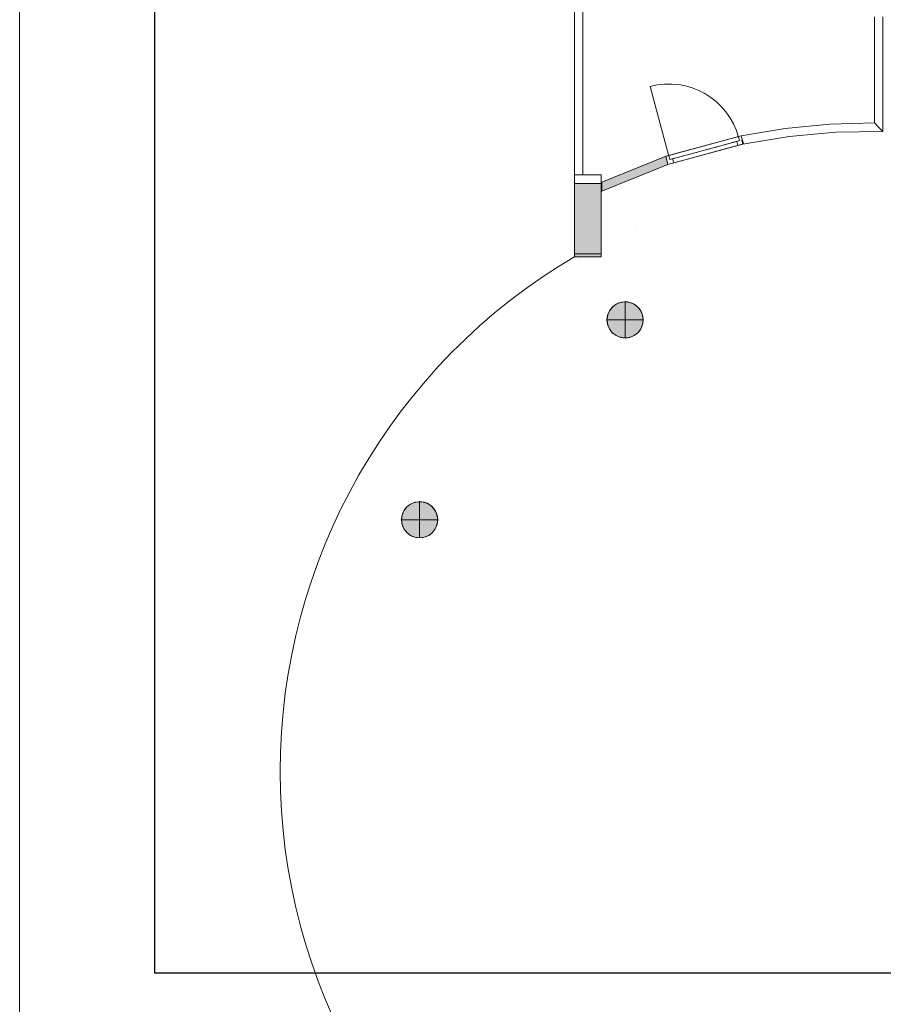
# Model space of a CAD drawing. Header units: inches. Extents: x 15 to 546804, y -66 to 267312.
# Tile 73 of 256: x 393180 to 403455, y 48075 to 59786. Entities that reach past the tile are written whole.
import ezdxf

# ---------------------------------------------------------------- set-up
doc = ezdxf.new("R2010")
doc.units = ezdxf.units.IN
doc.header["$MEASUREMENT"] = 0
doc.layers.add('inbraakbeveiliging', color=5, linetype='Continuous')
doc.layers.add('Zone-1', color=4, linetype='Continuous')

msp = doc.modelspace()

# ---------------------------------------------------------------- hatches: boundary and pattern name
at = {"lineweight": 20}
h = msp.add_hatch(color=7, dxfattribs=at)
h.dxf.hatch_style = 1
h.paths.add_polyline_path([(400598, 56216, 1), (400167, 56216, 1)])
h = msp.add_hatch(color=7, dxfattribs=at)
h.dxf.hatch_style = 1
h.paths.add_polyline_path([(398154, 53839, 1), (397723, 53839, 1)])
at = {"layer": 'Zone-1', "lineweight": 20}
h = msp.add_hatch(color=7, dxfattribs=at)
h.dxf.hatch_style = 1
h.paths.add_polyline_path([(403449, 61588), (403359, 61588), (403349, 61588), (403349, 61370), (403449, 61370)])
h.paths.add_polyline_path([(400893, 58065), (400867, 58162), (400861, 58160), (400106, 57854), (400106, 57838), (400106, 57746)])
h = msp.add_hatch(color=7, dxfattribs=at)
h.dxf.hatch_style = 1
h.paths.add_polyline_path([(399781, 57838), (400097, 57838), (400097, 56967), (399781, 56967)])

# ---------------------------------------------------------------- linework, layer by layer
at = {"color": 7, "lineweight": 20}
for p, q in [((399781, 57001, 7500), (399781, 76638, 7500)), ((399781, 57001, 3000), (399781, 76638, 3000)), ((399781, 57001, 7500), (399781, 76638, 7500)), ((399781, 60239, 6032), (399781, 57939, 6032)), ((399781, 57939, 3732), (399781, 60239, 3732)), ((399781, 57939, 3800), (399781, 60239, 3800)), ((399781, 57939, 3000), (399781, 60239, 3000)), ((399881, 60139, 3000), (399881, 57939, 3000)), ((399781, 59978, 6032), (399781, 57838, 6032)), ((399781, 57838, 3732), (399781, 59978, 3732)), ((403349, 59821, 300), (403349, 58557, 300)), ((403349, 59821, 3500), (403349, 58557, 3500)), ((403449, 58455, 3500), (403449, 59821, 3500)), ((403449, 59495, 300), (403449, 59821, 300)), ((403349, 59595, 300), (403349, 59595, 3500)), ((403449, 59595, 300), (403449, 59595, 3500)), ((403449, 59593, 300), (403449, 59595, 300)), ((403449, 58455, 300), (403449, 59495, 300)), ((400904, 58161, 300), (400680, 58991, 300)), ((403349, 58557, 300), (402817, 58543, 300)), ((403349, 58557, 3500), (402817, 58543, 3500)), ((403349, 58557, 300), (403399, 58506, 300)), ((403349, 58557, 3500), (403399, 58506, 3500)), ((403349, 58557, 300), (403349, 58557, 3500)), ((402288, 58492, 300), (401763, 58404, 300)), ((402288, 58492, 3500), (401763, 58404, 3500)), ((402817, 58543, 300), (402288, 58492, 300)), ((402817, 58543, 3500), (402288, 58492, 3500)), ((402288, 58492, 300), (402288, 58492, 3500)), ((402334, 58397, 300), (402890, 58447, 300)), ((402334, 58397, 3500), (402890, 58447, 3500)), ((402817, 58543, 300), (402817, 58543, 3500)), ((402890, 58447, 300), (403449, 58455, 300)), ((402890, 58447, 3500), (403449, 58455, 3500)), ((402890, 58447, 300), (402890, 58447, 3500)), ((403399, 58506, 300), (403449, 58455, 300)), ((403399, 58506, 3500), (403449, 58455, 3500)), ((403399, 58506, 300), (403399, 58506, 3500)), ((403449, 58455, 300), (403449, 58455, 3500)), ((401763, 58404, 3500), (400861, 58160, 3500)), ((401763, 58404, 2600), (400861, 58160, 2600)), ((401764, 58404, 2500), (400867, 58162, 2500)), ((401730, 58395, 2465), (400901, 58171, 2465)), ((401710, 58338, 2430), (400948, 58132, 2430)), ((401710, 58338, 2465), (400948, 58132, 2465)), ((400948, 58132, 2930), (401710, 58338, 2930)), ((401710, 58338, 2500), (400948, 58132, 2500)), ((401707, 58337, 1368), (401654, 58323, 1439)), ((401654, 58323, 1291), (401707, 58337, 1362)), ((401710, 58338, 300), (401743, 58347, 300)), ((401710, 58338, 2465), (401743, 58347, 2465)), ((401723, 58289, 2430), (401710, 58338, 2430)), ((401723, 58289, 300), (401710, 58338, 300)), ((401710, 58338, 300), (401710, 58338, 2430)), ((401710, 58338, 2430), (401710, 58338, 2465)), ((401710, 58338, 2930), (401710, 58338, 2500)), ((401730, 58395, 300), (401764, 58404, 300)), ((401743, 58347, 300), (401730, 58395, 300)), ((401730, 58395, 300), (401730, 58395, 2465)), ((401743, 58347, 2465), (401730, 58395, 2465)), ((401743, 58347, 300), (401743, 58347, 2465)), ((401763, 58404, 300), (401763, 58404, 2600)), ((401763, 58404, 2600), (401763, 58404, 3500)), ((401764, 58404, 300), (401764, 58404, 2500)), ((401790, 58308, 300), (401764, 58404, 300)), ((401790, 58308, 2500), (401764, 58404, 2500)), ((401773, 58355, 300), (401783, 58306, 300)), ((401773, 58355, 3500), (401783, 58306, 3500)), ((401773, 58355, 300), (401773, 58355, 2600)), ((401773, 58355, 2600), (401783, 58306, 2600)), ((401773, 58355, 2600), (401773, 58355, 3500)), ((401783, 58306, 300), (402334, 58397, 300)), ((401783, 58306, 3500), (402334, 58397, 3500)), ((402334, 58397, 300), (402334, 58397, 3500)), ((401790, 58308, 2500), (400893, 58065, 2500)), ((401783, 58306, 3500), (400893, 58065, 3500)), ((401783, 58306, 2600), (400893, 58065, 2600)), ((401723, 58289, 2430), (400961, 58084, 2430)), ((401284, 58223, 1934), (401231, 58208, 2005)), ((401231, 58208, 725), (401284, 58223, 796)), ((401390, 58251, 1793), (401337, 58237, 1864)), ((401337, 58237, 866), (401390, 58251, 937)), ((401496, 58280, 1651), (401443, 58265, 1722)), ((401443, 58265, 1008), (401496, 58280, 1079)), ((401602, 58308, 1510), (401549, 58294, 1580)), ((401549, 58294, 1150), (401602, 58308, 1220)), ((401723, 58289, 300), (401790, 58308, 300)), ((401723, 58289, 300), (401723, 58289, 2430)), ((401783, 58306, 300), (401783, 58306, 2600)), ((401783, 58306, 2600), (401783, 58306, 3500)), ((401790, 58308, 300), (401790, 58308, 2500)), ((400861, 58160, 300), (400106, 57854, 300)), ((400861, 58160, 3500), (400106, 57854, 3500)), ((400861, 58160, 300), (400861, 58160, 2600)), ((400861, 58160, 2600), (400861, 58160, 3500)), ((400867, 58162, 300), (400901, 58171, 300)), ((400867, 58162, 2500), (400867, 58162, 300)), ((400893, 58065, 300), (400867, 58162, 300)), ((400893, 58065, 2500), (400867, 58162, 2500)), ((400877, 58113, 300), (400877, 58113, 2600)), ((400877, 58113, 2600), (400877, 58113, 3500)), ((400893, 58065, 300), (400961, 58084, 300)), ((400914, 58123, 300), (400901, 58171, 300)), ((400901, 58171, 2465), (400901, 58171, 300)), ((400914, 58123, 2465), (400901, 58171, 2465)), ((400914, 58123, 300), (400967, 58137, 371)), ((400967, 58137, 2359), (400914, 58123, 2430)), ((400948, 58132, 300), (400914, 58123, 300)), ((400948, 58132, 2465), (400914, 58123, 2465)), ((400914, 58123, 2465), (400914, 58123, 300)), ((400961, 58084, 300), (400948, 58132, 300)), ((400961, 58084, 2430), (400948, 58132, 2430)), ((400948, 58132, 2430), (400948, 58132, 300)), ((400948, 58132, 2430), (400948, 58132, 2465)), ((400948, 58132, 2500), (400948, 58132, 2930)), ((400961, 58084, 2430), (400961, 58084, 300)), ((401073, 58166, 2218), (401020, 58151, 2288)), ((401020, 58151, 442), (401073, 58166, 512)), ((401179, 58194, 2076), (401126, 58180, 2147)), ((401126, 58180, 583), (401179, 58194, 654)), ((400106, 57746, 300), (400893, 58065, 300)), ((400106, 57746, 3500), (400893, 58065, 3500)), ((400893, 58065, 300), (400893, 58065, 2600)), ((400893, 58065, 2600), (400893, 58065, 3500)), ((400893, 58065, 2500), (400893, 58065, 300)), ((399781, 57939, 6032), (399781, 57939, 3800)), ((399781, 57939, 6032), (399881, 57939, 6032)), ((399781, 57939, 3800), (399781, 57939, 3732)), ((399781, 57939, 3732), (399881, 57939, 3732)), ((399781, 57939, 3800), (399881, 57939, 3800)), ((399781, 57939, 3000), (399881, 57939, 3000)), ((399881, 57939, 6032), (399881, 57939, 3800)), ((399881, 57939, 3800), (399881, 57939, 3732)), ((399881, 57939, 3732), (400099, 57939, 3732)), ((399881, 57939, 3800), (400099, 57939, 3800)), ((399881, 57939, 3000), (400099, 57939, 3000)), ((400099, 57939, 3800), (400099, 57939, 3732)), ((400099, 57001, 3800), (400099, 57939, 3800)), ((400099, 57001, 3000), (400099, 57939, 3000)), ((400106, 57838, 300), (400106, 57854, 300)), ((400106, 57838, 3500), (400106, 57854, 3500)), ((400106, 57854, 300), (400106, 57854, 3500)), ((399781, 57838, 6032), (399781, 57838, 3732)), ((399781, 57838, 3732), (400099, 57838, 3732)), ((399781, 57838, 6032), (400099, 57838, 6032)), ((399781, 57838, 3000), (400097, 57838, 3000)), ((399781, 56967, 3000), (399781, 57838, 3000)), ((400027, 57838, 3800), (400027, 57838, 6032)), ((400097, 57838, 3000), (400097, 56967, 3000)), ((400099, 57838, 6032), (400099, 57838, 3732)), ((400106, 57746, 300), (400106, 57838, 300)), ((400106, 57746, 3500), (400106, 57838, 3500)), ((400106, 57838, 300), (400106, 57838, 3500)), ((400106, 57746, 300), (400106, 57746, 3500)), ((400511, 57278, 7500), (400511, 57278, 8680)), ((399781, 57001, 3000), (399781, 57001, 3800)), ((399781, 57001, 3800), (400099, 57001, 3800)), ((399781, 57001, 3000), (400099, 57001, 3000)), ((399781, 57001, 7500), (399781, 57001, 3000)), ((399781, 57001, 3000), (400099, 57001, 3000)), ((399781, 57001, 7500), (400099, 57001, 7500)), ((400097, 56967, 3000), (399781, 56967, 3000)), ((399854, 56943, 7500), (399854, 56943, 8680)), ((400099, 57001, 3000), (400099, 57001, 3800)), ((400099, 57001, 7500), (400099, 57001, 3000)), ((400230, 56367, 0), (400230, 56367, 6500)), ((400275, 56401, 0), (400275, 56401, 6500)), ((400327, 56423, 0), (400327, 56423, 6500)), ((400383, 56438, 0), (400383, 56430, 0)), ((400383, 56430, 0), (400383, 56430, 6500)), ((400383, 56430, 0), (400383, 55999, 0)), ((400438, 56423, 0), (400438, 56423, 6500)), ((400490, 56401, 0), (400490, 56401, 6500)), ((400535, 56367, 0), (400535, 56367, 6500)), ((400160, 56215, 0), (400167, 56215, 0)), ((400167, 56215, 0), (400167, 56215, 6500)), ((400167, 56215, 0), (400598, 56215, 0)), ((400174, 56271, 0), (400174, 56271, 6500)), ((400196, 56323, 0), (400196, 56323, 6500)), ((400569, 56323, 0), (400569, 56323, 6500)), ((400591, 56271, 0), (400591, 56271, 6500)), ((400598, 56215, 0), (400598, 56215, 6500)), ((400174, 56159, 0), (400174, 56159, 6500)), ((400196, 56107, 0), (400196, 56107, 6500)), ((400569, 56107, 0), (400569, 56107, 6500)), ((400591, 56159, 0), (400591, 56159, 6500)), ((400230, 56062, 0), (400230, 56062, 6500)), ((400275, 56028, 0), (400275, 56028, 6500)), ((400327, 56007, 0), (400327, 56007, 6500)), ((400383, 55999, 0), (400383, 55999, 6500)), ((400438, 56007, 0), (400438, 56007, 6500)), ((400490, 56028, 0), (400490, 56028, 6500)), ((400535, 56062, 0), (400535, 56062, 6500)), ((397786, 53990, 0), (397786, 53990, 8730)), ((397830, 54024, 0), (397830, 54024, 8730)), ((397882, 54046, 0), (397882, 54046, 8730)), ((397938, 54061, 0), (397938, 54053, 0)), ((397938, 54053, 0), (397938, 54053, 8730)), ((397938, 54053, 0), (397938, 53622, 0)), ((397994, 54046, 0), (397994, 54046, 8730)), ((398046, 54024, 0), (398046, 54024, 8730)), ((398091, 53990, 0), (398091, 53990, 8730)), ((397730, 53894, 0), (397730, 53894, 8730)), ((397752, 53946, 0), (397752, 53946, 8730)), ((398125, 53946, 0), (398125, 53946, 8730)), ((398146, 53894, 0), (398146, 53894, 8730)), ((397715, 53838, 0), (397723, 53838, 0)), ((397723, 53838, 0), (397723, 53838, 8730)), ((397723, 53838, 0), (398154, 53838, 0)), ((397730, 53782, 0), (397730, 53782, 8730)), ((398146, 53782, 0), (398146, 53782, 8730)), ((398154, 53838, 0), (398154, 53838, 8730)), ((397752, 53730, 0), (397752, 53730, 8730)), ((397786, 53686, 0), (397786, 53686, 8730)), ((397830, 53651, 0), (397830, 53651, 8730)), ((398046, 53651, 0), (398046, 53651, 8730)), ((398091, 53686, 0), (398091, 53686, 8730)), ((398125, 53730, 0), (398125, 53730, 8730)), ((397882, 53630, 0), (397882, 53630, 8730)), ((397938, 53622, 0), (397938, 53622, 8730)), ((397994, 53630, 0), (397994, 53630, 8730))]:
    msp.add_line(p, q, dxfattribs=at)
msp.add_lwpolyline([(394785, 48450), (419019, 48450), (419019, 80614), (394785, 80614)], close=True)
for centre in [(400383, 56215, 6500), (397938, 53838, 8730)]:
    msp.add_circle(centre, 215, dxfattribs=at)
for centre, radius, start, end in [((403383, 50844, 3800), 7104, 120.4692, 239.5308), ((400383, 56215, 0), 215, 90, 180), ((400383, 56215, 0), 215, 75, 90), ((400383, 56215, 0), 215, 0, 75), ((400383, 56215, 0), 215, 180, 270), ((400383, 56215, 0), 215, 270, 0), ((397938, 53838, 0), 215, 90, 180), ((397938, 53838, 0), 215, 75, 90), ((397938, 53838, 0), 215, 0, 75), ((397938, 53838, 0), 215, 180, 270), ((397938, 53838, 0), 215, 270, 0)]:
    msp.add_arc(centre, radius, start, end, dxfattribs=at)
for centre in [(400904, 58161, 300), (400904, 58161, 0)]:
    msp.add_ellipse(centre, major_axis=(-224, 830), ratio=0.999391, start_param=4.712389, end_param=6.283185, dxfattribs=at)
for points, invisible_edges in [([(399781, 57838, 6032), (399781, 57001, 7500), (399781, 76638, 7500)], 13), ([(399781, 57838, 6032), (399781, 76638, 7500), (399781, 59978, 6032)], 3), ([(399781, 57001, 3000), (399781, 57838, 3732), (399781, 76638, 3000)], 3), ([(399781, 76638, 3000), (399781, 57838, 3732), (399781, 59978, 3732)], 13), ([(400099, 76638, 3000), (399781, 57001, 3000), (399781, 76638, 3000)], 1), ([(400099, 57001, 7500), (399781, 76638, 7500), (399781, 57001, 7500)], 1), ([(399881, 60239, 3732), (399781, 57939, 3732), (399781, 60239, 3732)], 1), ([(399881, 60239, 6032), (399781, 57939, 6032), (399781, 60239, 6032)], 1), ([(399781, 60239, 3800), (399781, 57939, 3732), (399781, 57939, 3800)], 1), ([(399781, 57939, 3732), (399781, 60239, 3800), (399781, 60239, 3732)], 1), ([(399881, 57939, 3000), (399781, 60239, 3000), (399781, 57939, 3000)], 1), ([(399781, 60239, 3000), (399881, 57939, 3000), (399881, 60239, 3000)], 3), ([(399881, 60239, 3000), (399881, 57939, 3000), (400099, 57939, 3000)], 13), ([(403349, 59595, 3500), (403349, 59595, 300), (403349, 58557, 3500)], 2), ([(403349, 58557, 300), (403349, 58557, 3500), (403349, 59595, 300)], 2), ([(403449, 59595, 300), (403449, 59595, 3500), (403449, 59593, 300)], 2), ([(403449, 58455, 3500), (403449, 59593, 300), (403449, 59595, 3500)], 3), ([(403449, 59495, 300), (403449, 59593, 300), (403449, 58455, 3500)], 14), ([(403449, 58455, 300), (403449, 59495, 300), (403449, 58455, 3500)], 2), ([(403349, 58557, 300), (402817, 58543, 300), (403349, 58557, 3500)], 2), ([(402817, 58543, 3500), (403349, 58557, 3500), (402817, 58543, 300)], 2), ([(401763, 58404, 300), (401763, 58404, 2600), (402288, 58492, 300)], 2), ([(402288, 58492, 3500), (402288, 58492, 300), (401763, 58404, 2600)], 14), ([(401763, 58404, 3500), (402288, 58492, 3500), (401763, 58404, 2600)], 2), ([(402817, 58543, 300), (402288, 58492, 300), (402817, 58543, 3500)], 2), ([(402288, 58492, 3500), (402817, 58543, 3500), (402288, 58492, 300)], 2), ([(402334, 58397, 300), (402890, 58447, 300), (402334, 58397, 3500)], 2), ([(402890, 58447, 3500), (402334, 58397, 3500), (402890, 58447, 300)], 2), ([(403449, 58455, 300), (403449, 58455, 3500), (402890, 58447, 300)], 2), ([(402890, 58447, 3500), (402890, 58447, 300), (403449, 58455, 3500)], 2), ([(401763, 58404, 2600), (400861, 58160, 2600), (401763, 58404, 3500)], 2), ([(400861, 58160, 3500), (401763, 58404, 3500), (400861, 58160, 2600)], 2), ([(401764, 58404, 2500), (400901, 58171, 2465), (400867, 58162, 2500)], 3), ([(400867, 58162, 2500), (400893, 58065, 2500), (401764, 58404, 2500)], 2), ([(401790, 58308, 2500), (401764, 58404, 2500), (400893, 58065, 2500)], 2), ([(400901, 58171, 2465), (401764, 58404, 2500), (401730, 58395, 2465)], 3), ([(401730, 58395, 2465), (401743, 58347, 2465), (400901, 58171, 2465)], 2), ([(401710, 58338, 2465), (400901, 58171, 2465), (401743, 58347, 2465)], 3), ([(400948, 58132, 2465), (400901, 58171, 2465), (401710, 58338, 2465)], 3), ([(400948, 58132, 2500), (401710, 58338, 2500), (400948, 58132, 2930)], 2), ([(401710, 58338, 2930), (400948, 58132, 2930), (401710, 58338, 2500)], 2), ([(401710, 58338, 2430), (400948, 58132, 2430), (401710, 58338, 2465)], 2), ([(400948, 58132, 2465), (401710, 58338, 2465), (400948, 58132, 2430)], 2), ([(401710, 58338, 2430), (401723, 58289, 2430), (400948, 58132, 2430)], 2), ([(401743, 58347, 300), (401710, 58338, 300), (401743, 58347, 2465)], 2), ([(401710, 58338, 2430), (401743, 58347, 2465), (401710, 58338, 300)], 3), ([(401710, 58338, 2465), (401743, 58347, 2465), (401710, 58338, 2430)], 2), ([(401710, 58338, 300), (401743, 58347, 300), (401723, 58289, 300)], 2), ([(401723, 58289, 300), (401723, 58289, 2430), (401710, 58338, 300)], 2), ([(401710, 58338, 2430), (401710, 58338, 300), (401723, 58289, 2430)], 2), ([(401723, 58289, 300), (401743, 58347, 300), (401790, 58308, 300)], 3), ([(401764, 58404, 300), (401730, 58395, 300), (401764, 58404, 2500)], 2), ([(401730, 58395, 2465), (401764, 58404, 2500), (401730, 58395, 300)], 3), ([(401764, 58404, 300), (401790, 58308, 300), (401730, 58395, 300)], 2), ([(401743, 58347, 300), (401743, 58347, 2465), (401730, 58395, 300)], 2), ([(401730, 58395, 2465), (401730, 58395, 300), (401743, 58347, 2465)], 2), ([(401743, 58347, 300), (401730, 58395, 300), (401790, 58308, 300)], 14), ([(401790, 58308, 300), (401764, 58404, 300), (401790, 58308, 2500)], 2), ([(401764, 58404, 2500), (401790, 58308, 2500), (401764, 58404, 300)], 2), ([(401773, 58355, 2600), (401773, 58355, 300), (401783, 58306, 2600)], 2), ([(401783, 58306, 300), (401783, 58306, 2600), (401773, 58355, 300)], 2), ([(401783, 58306, 300), (402334, 58397, 300), (401783, 58306, 2600)], 2), ([(402334, 58397, 3500), (401783, 58306, 2600), (402334, 58397, 300)], 3), ([(401783, 58306, 3500), (401783, 58306, 2600), (402334, 58397, 3500)], 2), ([(400893, 58065, 2500), (401723, 58289, 2430), (401790, 58308, 2500)], 3), ([(401783, 58306, 2600), (401783, 58306, 3500), (400893, 58065, 2600)], 2), ([(400893, 58065, 3500), (400893, 58065, 2600), (401783, 58306, 3500)], 2), ([(401723, 58289, 2430), (400893, 58065, 2500), (400961, 58084, 2430)], 3), ([(400961, 58084, 2430), (400948, 58132, 2430), (401723, 58289, 2430)], 2), ([(401723, 58289, 300), (401790, 58308, 300), (401723, 58289, 2430)], 2), ([(401790, 58308, 2500), (401723, 58289, 2430), (401790, 58308, 300)], 3), ([(400861, 58160, 300), (400106, 57854, 300), (400861, 58160, 2600)], 2), ([(400106, 57854, 3500), (400861, 58160, 2600), (400106, 57854, 300)], 3), ([(400861, 58160, 3500), (400861, 58160, 2600), (400106, 57854, 3500)], 2), ([(400901, 58171, 300), (400867, 58162, 300), (400901, 58171, 2465)], 2), ([(400867, 58162, 2500), (400901, 58171, 2465), (400867, 58162, 300)], 3), ([(400901, 58171, 300), (400914, 58123, 300), (400867, 58162, 300)], 2), ([(400893, 58065, 300), (400893, 58065, 2500), (400867, 58162, 300)], 2), ([(400867, 58162, 2500), (400867, 58162, 300), (400893, 58065, 2500)], 2), ([(400867, 58162, 300), (400914, 58123, 300), (400893, 58065, 300)], 3), ([(400893, 58065, 300), (400914, 58123, 300), (400961, 58084, 300)], 3), ([(400893, 58065, 300), (400961, 58084, 300), (400893, 58065, 2500)], 2), ([(400961, 58084, 2430), (400893, 58065, 2500), (400961, 58084, 300)], 3), ([(400914, 58123, 300), (400901, 58171, 300), (400914, 58123, 2465)], 2), ([(400901, 58171, 2465), (400914, 58123, 2465), (400901, 58171, 300)], 2), ([(400914, 58123, 2465), (400901, 58171, 2465), (400948, 58132, 2465)], 2), ([(400948, 58132, 300), (400914, 58123, 300), (400948, 58132, 2430)], 2), ([(400914, 58123, 2465), (400948, 58132, 2430), (400914, 58123, 300)], 3), ([(400948, 58132, 2465), (400948, 58132, 2430), (400914, 58123, 2465)], 2), ([(400948, 58132, 300), (400961, 58084, 300), (400914, 58123, 300)], 2), ([(400961, 58084, 300), (400948, 58132, 300), (400961, 58084, 2430)], 2), ([(400948, 58132, 2430), (400961, 58084, 2430), (400948, 58132, 300)], 2), ([(400893, 58065, 300), (400893, 58065, 2600), (400106, 57746, 300)], 2), ([(400106, 57746, 3500), (400106, 57746, 300), (400893, 58065, 2600)], 14), ([(400893, 58065, 3500), (400106, 57746, 3500), (400893, 58065, 2600)], 2), ([(399781, 57939, 6032), (399881, 57939, 3800), (399781, 57939, 3800)], 1), ([(399881, 57939, 3800), (399781, 57939, 6032), (399881, 57939, 6032)], 1), ([(399781, 57939, 3800), (399881, 57939, 3732), (399781, 57939, 3732)], 1), ([(399881, 57939, 3732), (399781, 57939, 3800), (399881, 57939, 3800)], 1), ([(400099, 57939, 3800), (399881, 57939, 3732), (400099, 57939, 3732)], 1), ([(399881, 57939, 3732), (400099, 57939, 3800), (399881, 57939, 3800)], 1), ([(400099, 57939, 3800), (400099, 57001, 3000), (400099, 57001, 3800)], 1), ([(400099, 57001, 3000), (400099, 57939, 3800), (400099, 57939, 3732)], 13), ([(400099, 57001, 3000), (400099, 57939, 3732), (400099, 57939, 3000)], 3), ([(400106, 57854, 3500), (400106, 57854, 300), (400106, 57838, 3500)], 2), ([(400106, 57838, 300), (400106, 57838, 3500), (400106, 57854, 300)], 2), ([(399781, 57001, 7500), (399781, 57838, 6032), (399781, 57001, 3000)], 3), ([(399781, 57838, 3732), (399781, 57001, 3000), (399781, 57838, 6032)], 3), ([(399781, 57838, 6032), (400099, 57838, 3732), (399781, 57838, 3732)], 1), ([(400099, 57838, 3732), (399781, 57838, 6032), (400099, 57838, 6032)], 1), ([(400099, 57001, 3000), (400099, 57838, 3732), (400099, 57001, 7500)], 3), ([(400099, 57838, 6032), (400099, 57001, 7500), (400099, 57838, 3732)], 3), ([(400106, 57838, 3500), (400106, 57838, 300), (400106, 57746, 3500)], 2), ([(400106, 57746, 300), (400106, 57746, 3500), (400106, 57838, 300)], 2), ([(400099, 57001, 7500), (399781, 57001, 3000), (400099, 57001, 3000)], 1), ([(399781, 57001, 3000), (400099, 57001, 7500), (399781, 57001, 7500)], 1), ([(399781, 57001, 3800), (400099, 57001, 3000), (399781, 57001, 3000)], 1), ([(400099, 57001, 3000), (399781, 57001, 3800), (400099, 57001, 3800)], 1), ([(400196, 56107, 0), (400196, 56323, 0), (400230, 56367, 0)], 13), ([(400196, 56107, 0), (400230, 56367, 0), (400230, 56062, 0)], 3), ([(400230, 56367, 6500), (400196, 56323, 0), (400196, 56323, 6500)], 1), ([(400196, 56323, 0), (400230, 56367, 6500), (400230, 56367, 0)], 1), ([(400196, 56323, 6500), (400230, 56062, 6500), (400230, 56367, 6500)], 3), ([(400230, 56062, 0), (400230, 56367, 0), (400275, 56401, 0)], 13), ([(400230, 56062, 0), (400275, 56401, 0), (400275, 56028, 0)], 3), ([(400230, 56367, 6500), (400275, 56401, 0), (400230, 56367, 0)], 1), ([(400275, 56401, 0), (400230, 56367, 6500), (400275, 56401, 6500)], 1), ([(400230, 56367, 6500), (400275, 56028, 6500), (400275, 56401, 6500)], 3), ([(400230, 56367, 6500), (400230, 56062, 6500), (400275, 56028, 6500)], 13), ([(400275, 56401, 6500), (400327, 56423, 0), (400275, 56401, 0)], 1), ([(400327, 56423, 0), (400275, 56401, 6500), (400327, 56423, 6500)], 1), ([(400275, 56028, 0), (400275, 56401, 0), (400327, 56423, 0)], 13), ([(400275, 56028, 0), (400327, 56423, 0), (400327, 56007, 0)], 3), ([(400275, 56401, 6500), (400327, 56007, 6500), (400327, 56423, 6500)], 3), ([(400275, 56401, 6500), (400275, 56028, 6500), (400327, 56007, 6500)], 13), ([(400327, 56423, 6500), (400383, 56430, 0), (400327, 56423, 0)], 1), ([(400383, 56430, 0), (400327, 56423, 6500), (400383, 56430, 6500)], 1), ([(400327, 56007, 0), (400327, 56423, 0), (400383, 56430, 0)], 13), ([(400327, 56007, 0), (400383, 56430, 0), (400383, 55999, 0)], 1), ([(400327, 56423, 6500), (400383, 55999, 6500), (400383, 56430, 6500)], 3), ([(400327, 56423, 6500), (400327, 56007, 6500), (400383, 55999, 6500)], 13), ([(400438, 56423, 0), (400383, 55999, 0), (400383, 56430, 0)], 1), ([(400383, 56430, 6500), (400438, 56423, 0), (400383, 56430, 0)], 1), ([(400438, 56423, 0), (400383, 56430, 6500), (400438, 56423, 6500)], 1), ([(400383, 56430, 6500), (400383, 55999, 6500), (400438, 56007, 6500)], 13), ([(400383, 56430, 6500), (400438, 56007, 6500), (400438, 56423, 6500)], 3), ([(400383, 55999, 0), (400438, 56423, 0), (400438, 56007, 0)], 3), ([(400438, 56007, 0), (400438, 56423, 0), (400490, 56401, 0)], 13), ([(400438, 56423, 6500), (400490, 56401, 0), (400438, 56423, 0)], 1), ([(400490, 56401, 0), (400438, 56423, 6500), (400490, 56401, 6500)], 1), ([(400438, 56423, 6500), (400438, 56007, 6500), (400490, 56028, 6500)], 13), ([(400438, 56423, 6500), (400490, 56028, 6500), (400490, 56401, 6500)], 3), ([(400438, 56007, 0), (400490, 56401, 0), (400490, 56028, 0)], 3), ([(400490, 56028, 0), (400490, 56401, 0), (400535, 56367, 0)], 13), ([(400490, 56401, 6500), (400535, 56367, 0), (400490, 56401, 0)], 1), ([(400535, 56367, 0), (400490, 56401, 6500), (400535, 56367, 6500)], 1), ([(400490, 56401, 6500), (400490, 56028, 6500), (400535, 56062, 6500)], 13), ([(400490, 56401, 6500), (400535, 56062, 6500), (400535, 56367, 6500)], 3), ([(400490, 56028, 0), (400535, 56367, 0), (400535, 56062, 0)], 3), ([(400535, 56062, 0), (400535, 56367, 0), (400569, 56323, 0)], 13), ([(400535, 56367, 0), (400569, 56323, 6500), (400569, 56323, 0)], 1), ([(400569, 56323, 6500), (400535, 56367, 0), (400535, 56367, 6500)], 1), ([(400535, 56367, 6500), (400535, 56062, 6500), (400569, 56107, 6500)], 13), ([(400535, 56367, 6500), (400569, 56107, 6500), (400569, 56323, 6500)], 3), ([(400174, 56271, 0), (400174, 56159, 0), (400167, 56215, 0)], 1), ([(400174, 56271, 6500), (400167, 56215, 0), (400167, 56215, 6500)], 1), ([(400167, 56215, 0), (400174, 56271, 6500), (400174, 56271, 0)], 1), ([(400174, 56159, 6500), (400174, 56271, 6500), (400167, 56215, 6500)], 1), ([(400167, 56215, 6500), (400174, 56159, 0), (400174, 56159, 6500)], 1), ([(400174, 56159, 0), (400167, 56215, 6500), (400167, 56215, 0)], 1), ([(400174, 56159, 0), (400174, 56271, 0), (400196, 56323, 0)], 13), ([(400174, 56159, 0), (400196, 56323, 0), (400196, 56107, 0)], 3), ([(400196, 56323, 6500), (400174, 56271, 0), (400174, 56271, 6500)], 1), ([(400174, 56271, 0), (400196, 56323, 6500), (400196, 56323, 0)], 1), ([(400174, 56271, 6500), (400196, 56107, 6500), (400196, 56323, 6500)], 3), ([(400174, 56271, 6500), (400174, 56159, 6500), (400196, 56107, 6500)], 13), ([(400196, 56323, 6500), (400196, 56107, 6500), (400230, 56062, 6500)], 13), ([(400535, 56062, 0), (400569, 56323, 0), (400569, 56107, 0)], 3), ([(400569, 56107, 0), (400569, 56323, 0), (400591, 56271, 0)], 13), ([(400569, 56323, 0), (400591, 56271, 6500), (400591, 56271, 0)], 1), ([(400591, 56271, 6500), (400569, 56323, 0), (400569, 56323, 6500)], 1), ([(400569, 56323, 6500), (400569, 56107, 6500), (400591, 56159, 6500)], 13), ([(400569, 56323, 6500), (400591, 56159, 6500), (400591, 56271, 6500)], 3), ([(400569, 56107, 0), (400591, 56271, 0), (400591, 56159, 0)], 3), ([(400591, 56159, 0), (400591, 56271, 0), (400598, 56215, 0)], 1), ([(400591, 56271, 0), (400598, 56215, 6500), (400598, 56215, 0)], 1), ([(400598, 56215, 6500), (400591, 56271, 0), (400591, 56271, 6500)], 1), ([(400591, 56271, 6500), (400591, 56159, 6500), (400598, 56215, 6500)], 1), ([(400598, 56215, 0), (400591, 56159, 6500), (400591, 56159, 0)], 1), ([(400591, 56159, 6500), (400598, 56215, 0), (400598, 56215, 6500)], 1), ([(400174, 56159, 6500), (400196, 56107, 0), (400196, 56107, 6500)], 1), ([(400196, 56107, 0), (400174, 56159, 6500), (400174, 56159, 0)], 1), ([(400196, 56107, 6500), (400230, 56062, 0), (400230, 56062, 6500)], 1), ([(400230, 56062, 0), (400196, 56107, 6500), (400196, 56107, 0)], 1), ([(400569, 56107, 0), (400535, 56062, 6500), (400535, 56062, 0)], 1), ([(400535, 56062, 6500), (400569, 56107, 0), (400569, 56107, 6500)], 1), ([(400591, 56159, 0), (400569, 56107, 6500), (400569, 56107, 0)], 1), ([(400569, 56107, 6500), (400591, 56159, 0), (400591, 56159, 6500)], 1), ([(400275, 56028, 6500), (400230, 56062, 0), (400275, 56028, 0)], 1), ([(400230, 56062, 0), (400275, 56028, 6500), (400230, 56062, 6500)], 1), ([(400327, 56007, 6500), (400275, 56028, 0), (400327, 56007, 0)], 1), ([(400275, 56028, 0), (400327, 56007, 6500), (400275, 56028, 6500)], 1), ([(400383, 55999, 6500), (400327, 56007, 0), (400383, 55999, 0)], 1), ([(400327, 56007, 0), (400383, 55999, 6500), (400327, 56007, 6500)], 1), ([(400438, 56007, 6500), (400383, 55999, 0), (400438, 56007, 0)], 1), ([(400383, 55999, 0), (400438, 56007, 6500), (400383, 55999, 6500)], 1), ([(400490, 56028, 6500), (400438, 56007, 0), (400490, 56028, 0)], 1), ([(400438, 56007, 0), (400490, 56028, 6500), (400438, 56007, 6500)], 1), ([(400535, 56062, 6500), (400490, 56028, 0), (400535, 56062, 0)], 1), ([(400490, 56028, 0), (400535, 56062, 6500), (400490, 56028, 6500)], 1), ([(398154, 53838, 0), (397752, 53946, 0), (397786, 53990, 0)], 13), ([(397786, 53990, 8730), (397752, 53946, 0), (397752, 53946, 8730)], 1), ([(397752, 53946, 0), (397786, 53990, 8730), (397786, 53990, 0)], 1), ([(397752, 53946, 8730), (397786, 53686, 8730), (397786, 53990, 8730)], 3), ([(398154, 53838, 0), (397786, 53990, 0), (397830, 54024, 0)], 13), ([(397786, 53990, 8730), (397830, 54024, 0), (397786, 53990, 0)], 1), ([(397830, 54024, 0), (397786, 53990, 8730), (397830, 54024, 8730)], 1), ([(397786, 53990, 8730), (397830, 53651, 8730), (397830, 54024, 8730)], 3), ([(397786, 53990, 8730), (397786, 53686, 8730), (397830, 53651, 8730)], 13), ([(398154, 53838, 0), (397830, 54024, 0), (397882, 54046, 0)], 13), ([(397830, 54024, 8730), (397882, 54046, 0), (397830, 54024, 0)], 1), ([(397882, 54046, 0), (397830, 54024, 8730), (397882, 54046, 8730)], 1), ([(397830, 54024, 8730), (397882, 53630, 8730), (397882, 54046, 8730)], 3), ([(397830, 54024, 8730), (397830, 53651, 8730), (397882, 53630, 8730)], 13), ([(398154, 53838, 0), (397882, 54046, 0), (397938, 54053, 0)], 13), ([(397882, 54046, 8730), (397938, 54053, 0), (397882, 54046, 0)], 1), ([(397938, 54053, 0), (397882, 54046, 8730), (397938, 54053, 8730)], 1), ([(397882, 54046, 8730), (397938, 53622, 8730), (397938, 54053, 8730)], 3), ([(397882, 54046, 8730), (397882, 53630, 8730), (397938, 53622, 8730)], 13), ([(398154, 53838, 0), (397938, 54053, 0), (397994, 54046, 0)], 13), ([(397938, 54053, 8730), (397994, 54046, 0), (397938, 54053, 0)], 1), ([(397994, 54046, 0), (397938, 54053, 8730), (397994, 54046, 8730)], 1), ([(397938, 54053, 8730), (397938, 53622, 8730), (397994, 53630, 8730)], 13), ([(397938, 54053, 8730), (397994, 53630, 8730), (397994, 54046, 8730)], 3), ([(398154, 53838, 0), (397994, 54046, 0), (398046, 54024, 0)], 13), ([(397994, 54046, 8730), (398046, 54024, 0), (397994, 54046, 0)], 1), ([(398046, 54024, 0), (397994, 54046, 8730), (398046, 54024, 8730)], 1), ([(397994, 54046, 8730), (397994, 53630, 8730), (398046, 53651, 8730)], 13), ([(397994, 54046, 8730), (398046, 53651, 8730), (398046, 54024, 8730)], 3), ([(398154, 53838, 0), (398046, 54024, 0), (398091, 53990, 0)], 13), ([(398046, 54024, 8730), (398091, 53990, 0), (398046, 54024, 0)], 1), ([(398091, 53990, 0), (398046, 54024, 8730), (398091, 53990, 8730)], 1), ([(398046, 54024, 8730), (398046, 53651, 8730), (398091, 53686, 8730)], 13), ([(398046, 54024, 8730), (398091, 53686, 8730), (398091, 53990, 8730)], 3), ([(398154, 53838, 0), (398091, 53990, 0), (398125, 53946, 0)], 13), ([(398091, 53990, 0), (398125, 53946, 8730), (398125, 53946, 0)], 1), ([(398125, 53946, 8730), (398091, 53990, 0), (398091, 53990, 8730)], 1), ([(398091, 53990, 8730), (398091, 53686, 8730), (398125, 53730, 8730)], 13), ([(398091, 53990, 8730), (398125, 53730, 8730), (398125, 53946, 8730)], 3), ([(397730, 53894, 0), (398154, 53838, 0), (397723, 53838, 0)], 1), ([(397730, 53894, 8730), (397723, 53838, 0), (397723, 53838, 8730)], 1), ([(397723, 53838, 0), (397730, 53894, 8730), (397730, 53894, 0)], 1), ([(397730, 53782, 8730), (397730, 53894, 8730), (397723, 53838, 8730)], 1), ([(398154, 53838, 0), (397730, 53894, 0), (397752, 53946, 0)], 13), ([(397752, 53946, 8730), (397730, 53894, 0), (397730, 53894, 8730)], 1), ([(397730, 53894, 0), (397752, 53946, 8730), (397752, 53946, 0)], 1), ([(397730, 53894, 8730), (397752, 53730, 8730), (397752, 53946, 8730)], 3), ([(397730, 53894, 8730), (397730, 53782, 8730), (397752, 53730, 8730)], 13), ([(397752, 53946, 8730), (397752, 53730, 8730), (397786, 53686, 8730)], 13), ([(398154, 53838, 0), (398125, 53946, 0), (398146, 53894, 0)], 1), ([(398125, 53946, 0), (398146, 53894, 8730), (398146, 53894, 0)], 1), ([(398146, 53894, 8730), (398125, 53946, 0), (398125, 53946, 8730)], 1), ([(398125, 53946, 8730), (398125, 53730, 8730), (398146, 53782, 8730)], 13), ([(398125, 53946, 8730), (398146, 53782, 8730), (398146, 53894, 8730)], 3), ([(398146, 53894, 0), (398154, 53838, 8730), (398154, 53838, 0)], 1), ([(398154, 53838, 8730), (398146, 53894, 0), (398146, 53894, 8730)], 1), ([(398146, 53894, 8730), (398146, 53782, 8730), (398154, 53838, 8730)], 1), ([(397723, 53838, 8730), (397730, 53782, 0), (397730, 53782, 8730)], 1), ([(397730, 53782, 0), (397723, 53838, 8730), (397723, 53838, 0)], 1), ([(398154, 53838, 0), (397730, 53782, 0), (397723, 53838, 0)], 1), ([(397730, 53782, 0), (398154, 53838, 0), (397752, 53730, 0)], 3), ([(397730, 53782, 8730), (397752, 53730, 0), (397752, 53730, 8730)], 1), ([(397752, 53730, 0), (397730, 53782, 8730), (397730, 53782, 0)], 1), ([(397752, 53730, 0), (398154, 53838, 0), (397786, 53686, 0)], 3), ([(397786, 53686, 0), (398154, 53838, 0), (397830, 53651, 0)], 3), ([(397830, 53651, 0), (398154, 53838, 0), (397882, 53630, 0)], 3), ([(397882, 53630, 0), (398154, 53838, 0), (397938, 53622, 0)], 3), ([(397938, 53622, 0), (398154, 53838, 0), (397994, 53630, 0)], 3), ([(397994, 53630, 0), (398154, 53838, 0), (398046, 53651, 0)], 3), ([(398046, 53651, 0), (398154, 53838, 0), (398091, 53686, 0)], 3), ([(398091, 53686, 0), (398154, 53838, 0), (398125, 53730, 0)], 3), ([(398125, 53730, 0), (398154, 53838, 0), (398146, 53782, 0)], 1), ([(398146, 53782, 0), (398125, 53730, 8730), (398125, 53730, 0)], 1), ([(398125, 53730, 8730), (398146, 53782, 0), (398146, 53782, 8730)], 1), ([(398154, 53838, 0), (398146, 53782, 8730), (398146, 53782, 0)], 1), ([(398146, 53782, 8730), (398154, 53838, 0), (398154, 53838, 8730)], 1), ([(397752, 53730, 8730), (397786, 53686, 0), (397786, 53686, 8730)], 1), ([(397786, 53686, 0), (397752, 53730, 8730), (397752, 53730, 0)], 1), ([(397830, 53651, 8730), (397786, 53686, 0), (397830, 53651, 0)], 1), ([(397786, 53686, 0), (397830, 53651, 8730), (397786, 53686, 8730)], 1), ([(397882, 53630, 8730), (397830, 53651, 0), (397882, 53630, 0)], 1), ([(397830, 53651, 0), (397882, 53630, 8730), (397830, 53651, 8730)], 1), ([(398046, 53651, 8730), (397994, 53630, 0), (398046, 53651, 0)], 1), ([(397994, 53630, 0), (398046, 53651, 8730), (397994, 53630, 8730)], 1), ([(398091, 53686, 8730), (398046, 53651, 0), (398091, 53686, 0)], 1), ([(398046, 53651, 0), (398091, 53686, 8730), (398046, 53651, 8730)], 1), ([(398125, 53730, 0), (398091, 53686, 8730), (398091, 53686, 0)], 1), ([(398091, 53686, 8730), (398125, 53730, 0), (398125, 53730, 8730)], 1), ([(397938, 53622, 8730), (397882, 53630, 0), (397938, 53622, 0)], 1), ([(397882, 53630, 0), (397938, 53622, 8730), (397882, 53630, 8730)], 1), ([(397994, 53630, 8730), (397938, 53622, 0), (397994, 53630, 0)], 1), ([(397938, 53622, 0), (397994, 53630, 8730), (397938, 53622, 8730)], 1)]:
    msp.add_3dface(points, dxfattribs=dict(at, invisible_edges=invisible_edges))
at = {"layer": 'inbraakbeveiliging', "color": 7, "linetype": 'Continuous', "lineweight": 20}
msp.add_lwpolyline([(393180, 81272), (393180, 12)], dxfattribs=at)

doc.saveas('drawing.dxf')
